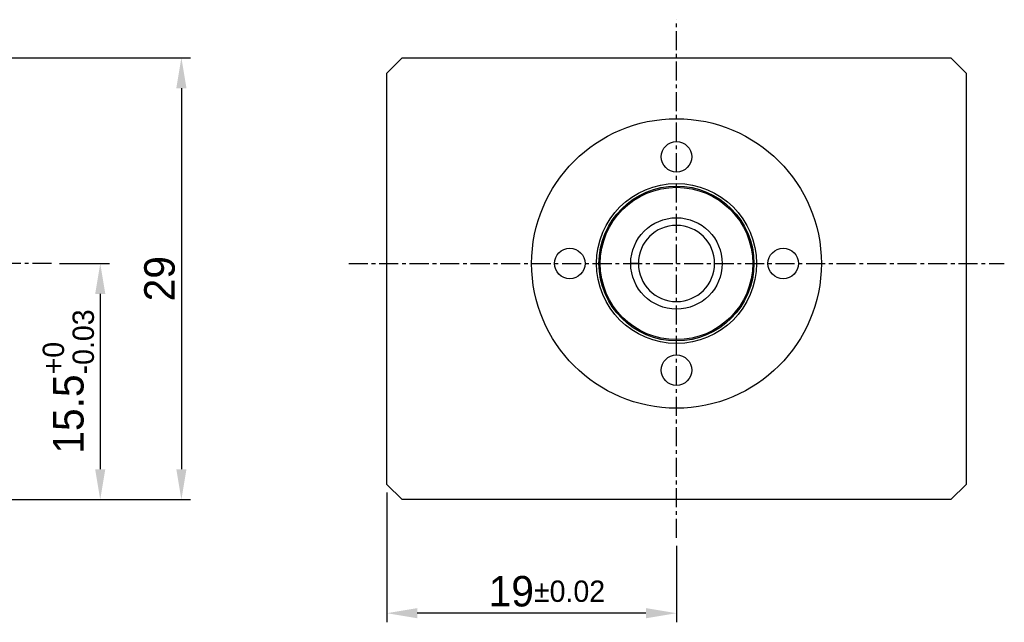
# Model space of a CAD drawing. Header units: inches. Extents: x 13 to 306, y 7 to 213.
# Tile 2 of 3: x 170 to 234, y 49 to 89. Entities that reach past the tile are written whole.
import ezdxf

# ---------------------------------------------------------------- set-up
doc = ezdxf.new("R2010")
doc.units = ezdxf.units.IN
doc.header["$MEASUREMENT"] = 0
doc.linetypes.add('CENTER', pattern=[2, 1.25, -0.25, 0.25, -0.25])
doc.layers.add('S1', color=1, linetype='CENTER')
doc.dimstyles.new('S2', dxfattribs={"dimtxt": 2, "dimasz": 2, "dimexe": 0.6, "dimexo": 0.5215, "dimgap": 0.4, "dimtad": 1, "dimdec": 3, "dimzin": 11, "dimdsep": 46, "dimtxsty": 'Standard', "dimcen": 0, "dimclrd": 5, "dimclre": 5, "dimclrt": 3, "dimadec": 0, "dimazin": 0, "dimtp": 4e-09, "dimtfac": 0.7, "dimtdec": 3, "dimtmove": 0, "dimatfit": 3, "dimfxl": 1.25, "dimtolj": 1, "dimtzin": 11, "dimarcsym": 0})

# ---------------------------------------------------------------- blocks, each defined once
blk = doc.blocks.new('*D73')
at = {"color": 5, "lineweight": -2, "ltscale": 4}
for p, q in [((172.3977441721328, 72.81589604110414), (175.6776702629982, 72.81589604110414)), ((175.0776702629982, 70.81589604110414), (175.0776702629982, 59.31566884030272)), ((168.8977441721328, 57.31566884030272), (175.6776702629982, 57.31566884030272))]:
    blk.add_line(p, q, dxfattribs=at)
at = {"color": 5}
for points in [[(175.4110035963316, 70.81589604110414), (174.7443369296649, 70.81589604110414), (175.0776702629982, 72.81589604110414)], [(174.7443369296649, 59.31566884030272), (175.4110035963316, 59.31566884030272), (175.0776702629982, 57.31566884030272)]]:
    blk.add_solid(points, dxfattribs=at)
at = {"layer": 'Defpoints', "color": 0}
for p in [(171.8762441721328, 72.81589604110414), (168.3762441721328, 57.31566884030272), (175.0776702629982, 57.31566884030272)]:
    blk.add_point(p, dxfattribs=at)
at = {"color": 3, "insert": (172.9836178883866, 65.06578244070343), "char_height": 2, "attachment_point": 5, "rotation": 90}
blk.add_mtext('\\A1;15.5{\\H1.400000;\\S+0^ -0.03;}', dxfattribs=at)
blk = doc.blocks.new('*D74')
at = {"color": 5, "lineweight": -2, "ltscale": 4}
for p, q in [((168.8977441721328, 86.31589604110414), (181.0004217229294, 86.31589604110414)), ((180.4004217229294, 84.31589604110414), (180.4004217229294, 59.31566884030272)), ((168.8977441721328, 57.31566884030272), (181.0004217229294, 57.31566884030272))]:
    blk.add_line(p, q, dxfattribs=at)
at = {"color": 5}
for points in [[(180.7337550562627, 84.31589604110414), (180.0670883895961, 84.31589604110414), (180.4004217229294, 86.31589604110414)], [(180.0670883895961, 59.31566884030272), (180.7337550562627, 59.31566884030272), (180.4004217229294, 57.31566884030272)]]:
    blk.add_solid(points, dxfattribs=at)
at = {"layer": 'Defpoints', "color": 0}
for p in [(168.3762441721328, 86.31589604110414), (168.3762441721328, 57.31566884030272), (180.4004217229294, 57.31566884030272)]:
    blk.add_point(p, dxfattribs=at)
at = {"color": 3, "insert": (178.9751221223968, 71.81578244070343), "char_height": 2, "attachment_point": 5, "rotation": 90}
blk.add_mtext('\\A1;29', dxfattribs=at)
blk = doc.blocks.new('*D76')
at = {"color": 5, "lineweight": -2, "ltscale": 4}
for p, q in [((193.8718674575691, 57.79439604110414), (193.8718674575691, 49.26453183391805)), ((212.8718674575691, 54.29416884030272), (212.8718674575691, 49.26453183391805)), ((210.8718674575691, 49.86453183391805), (195.8718674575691, 49.86453183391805))]:
    blk.add_line(p, q, dxfattribs=at)
at = {"color": 5}
for points in [[(195.8718674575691, 50.19786516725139), (195.8718674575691, 49.53119850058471), (193.8718674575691, 49.86453183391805)], [(210.8718674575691, 49.53119850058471), (210.8718674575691, 50.19786516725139), (212.8718674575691, 49.86453183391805)]]:
    blk.add_solid(points, dxfattribs=at)
at = {"layer": 'Defpoints', "color": 0}
for p in [(193.8718674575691, 58.31589604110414), (212.8718674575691, 54.81566884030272), (193.8718674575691, 49.86453183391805)]:
    blk.add_point(p, dxfattribs=at)
at = {"color": 3, "insert": (204.3718674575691, 51.29249455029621), "char_height": 2, "attachment_point": 5}
blk.add_mtext('\\A1;19{\\H1.400000;%%p0.02}', dxfattribs=at)

msp = doc.modelspace()

# ---------------------------------------------------------------- linework, layer by layer
for p, q in [((194.8718674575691, 86.31589604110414), (193.8718674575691, 85.31589604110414)), ((194.8718674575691, 86.31589604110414), (230.8718674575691, 86.31589604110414)), ((231.8718674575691, 85.31589604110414), (230.8718674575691, 86.31589604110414)), ((193.8718674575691, 58.31589604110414), (193.8718674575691, 85.31589604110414)), ((231.8718674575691, 85.31589604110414), (231.8718674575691, 58.31589604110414)), ((210.3718674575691, 72.81589604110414), (209.8718674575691, 72.81589604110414)), ((215.3718674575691, 72.81589604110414), (215.8718674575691, 72.81589604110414)), ((193.8718674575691, 58.31589604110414), (194.8718674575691, 57.31589604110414)), ((230.8718674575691, 57.31589604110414), (231.8718674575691, 58.31589604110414)), ((230.8718674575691, 57.31589604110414), (194.8718674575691, 57.31589604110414))]:
    msp.add_line(p, q)
for centre, radius in [((212.8718674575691, 72.81589604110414), 9.499999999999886), ((212.8718674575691, 72.81589604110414), 9.5), ((212.8718674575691, 79.81589604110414), 1), ((212.8718674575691, 72.81589604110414), 5.25), ((212.8718674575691, 72.81589604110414), 5.083333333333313), ((212.8718674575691, 72.81589604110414), 5), ((212.8718674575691, 72.81589604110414), 3), ((205.8718674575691, 72.81589604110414), 1), ((219.8718674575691, 72.81589604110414), 1), ((212.8718674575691, 65.81589604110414), 1)]:
    msp.add_circle(centre, radius)
for start, end in [(0, 180), (180, 0)]:
    msp.add_arc((212.8718674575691, 72.81589604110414), 2.500000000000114, start, end)
at = {"layer": 'S1'}
for p, q in [((212.8718674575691, 54.81566884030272), (212.8718674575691, 88.81589604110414)), ((171.8762441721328, 72.81589604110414), (101.8762441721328, 72.81589604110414)), ((191.3718674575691, 72.81589604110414), (234.3718674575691, 72.81589604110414))]:
    msp.add_line(p, q, dxfattribs=at)

# ---------------------------------------------------------------- dimensions: what is measured, and where the dimension line sits
at = {"ltscale": 4}
dim = msp.add_linear_dim(base=(180.4004217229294, 57.31566884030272), p1=(168.3762441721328, 86.31589604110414), p2=(168.3762441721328, 57.31566884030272), angle=90, dimstyle='S2', dxfattribs=at)
dim.commit()
dim.dimension.update_dxf_attribs({"geometry": '*D74', "text_midpoint": (178.9751221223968, 71.81578244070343)})
dim = msp.add_linear_dim(base=(175.0776702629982, 57.31566884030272), p1=(171.8762441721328, 72.81589604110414), p2=(168.3762441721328, 57.31566884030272), angle=90, dimstyle='S2', override={"dimgap": 0.4, "dimtol": 1, "dimlim": 0, "dimtp": 0, "dimtm": 0.03}, dxfattribs=at)
dim.commit()
dim.dimension.update_dxf_attribs({"geometry": '*D73', "text_midpoint": (172.9836178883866, 65.06578244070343)})
dim = msp.add_linear_dim(base=(193.8718674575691, 49.86453183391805), p1=(212.8718674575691, 54.81566884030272), p2=(193.8718674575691, 58.31589604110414), dimstyle='S2', override={"dimgap": 0.4, "dimtol": 1, "dimlim": 0, "dimtp": 0.02, "dimtm": 0.02}, dxfattribs=at)
dim.commit()
dim.dimension.update_dxf_attribs({"geometry": '*D76', "text_midpoint": (204.3718674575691, 49.86453183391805), "dimtype": 160})

doc.saveas('drawing.dxf')
